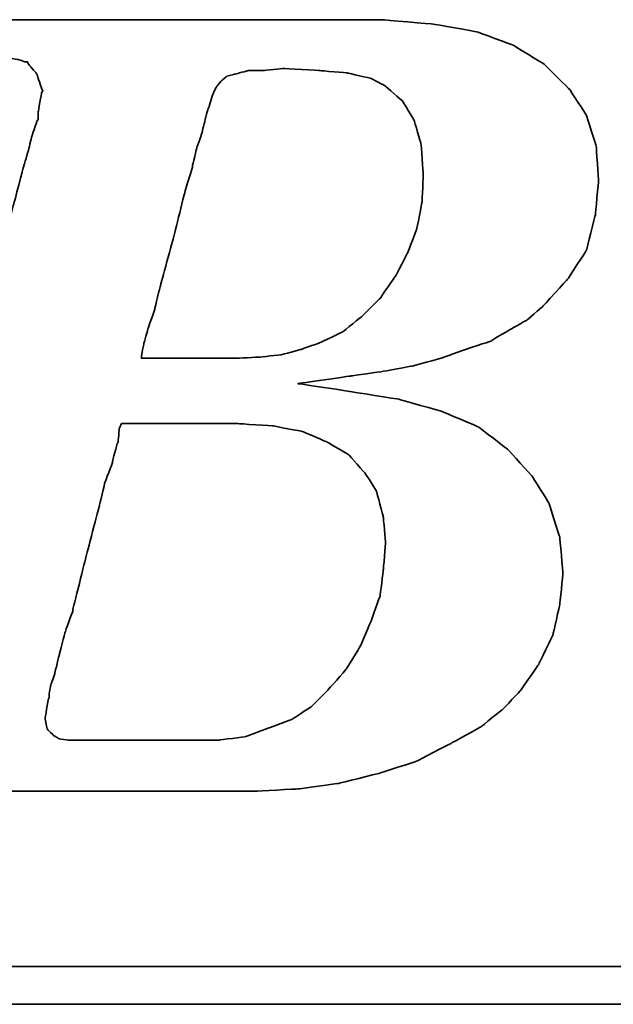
# Model space of a CAD drawing. Header units: millimetres. Extents: x 16 to 337, y -29 to 65.
# Tile 32 of 53: x 257.82 to 259.22, y 1.74 to 4.07. Entities that reach past the tile are written whole.
import ezdxf

# ---------------------------------------------------------------- set-up
doc = ezdxf.new("R2010")
doc.units = ezdxf.units.MM
doc.header["$LTSCALE"] = 0.15
doc.layers.add('DIM', color=4, linetype='CONTINUOUS')
doc.layers.add('layer 1', color=7, linetype='CONTINUOUS')

# ---------------------------------------------------------------- blocks, each defined once
blk = doc.blocks.new('TBI MOTION logo(完整正式版)')
at = {"layer": 'layer 1', "color": 22, "lineweight": 35}
for points, knots in [([(-64.65375, -6.86375), (-64.65375, -6.86375), (-64.84375, -7.29625), (-64.84375, -7.29625), (-64.84375, -7.29625), (-64.84375, -7.29625), (-64.86875, -7.34375), (-64.86875, -7.34375), (-64.86875, -7.34375), (-64.86875, -7.34375), (-64.86875, -7.36875), (-64.86875, -7.36875), (-64.86875, -7.36875), (-64.86875, -7.36875), (-65.15375, -7.65375), (-65.15375, -7.65375), (-65.15375, -7.65375), (-65.15375, -7.65375), (-65.17875, -7.65375), (-65.17875, -7.65375), (-65.17875, -7.65375), (-65.17875, -7.65375), (-65.20375, -7.67875), (-65.20375, -7.67875), (-65.20375, -7.67875), (-65.20375, -7.67875), (-65.58875, -7.87125), (-65.58875, -7.87125), (-65.58875, -7.87125), (-65.58875, -7.87125), (-65.63375, -7.87125), (-65.63375, -7.87125), (-65.63375, -7.87125), (-65.63375, -7.87125), (-65.65875, -7.89375), (-65.65875, -7.89375), (-65.65875, -7.89375), (-65.65875, -7.89375), (-66.09375, -7.94375), (-66.09375, -7.94375), (-66.09375, -7.94375), (-66.09375, -7.94375), (-66.11375, -7.94375), (-66.11375, -7.94375), (-66.11375, -7.94375), (-66.11375, -7.94375), (-66.16375, -7.94375), (-66.16375, -7.94375), (-66.16375, -7.94375), (-66.16375, -7.94375), (-66.30875, -7.94375), (-66.30875, -7.94375), (-66.30875, -7.94375), (-66.30875, -7.94375), (-66.69375, -7.94375), (-66.69375, -7.94375), (-66.69375, -7.94375), (-66.69375, -7.94375), (-67.07375, -7.94375), (-67.07375, -7.94375), (-67.07375, -7.94375), (-67.07375, -7.94375), (-67.12375, -7.94375), (-67.12375, -7.94375), (-67.12375, -7.94375), (-67.12375, -7.94375), (-67.12375, -7.96625), (-67.12375, -7.96625), (-67.12375, -7.96625), (-67.12375, -7.96625), (-67.14875, -7.99125), (-67.14875, -7.99125), (-67.14875, -7.99125), (-67.14875, -7.99125), (-67.24375, -8.34875), (-67.24375, -8.34875), (-67.24375, -8.34875), (-67.24375, -8.34875), (-67.31375, -8.68625), (-67.31375, -8.68625), (-67.31375, -8.68625), (-67.31375, -8.68625), (-67.26875, -8.68625), (-67.26875, -8.68625), (-67.26875, -8.68625), (-67.26875, -8.68625), (-67.07375, -8.68625), (-67.07375, -8.68625), (-67.07375, -8.68625), (-67.07375, -8.68625), (-66.54875, -8.68625), (-66.54875, -8.68625), (-66.54875, -8.68625), (-66.54875, -8.68625), (-65.82625, -8.68625), (-65.82625, -8.68625), (-65.82625, -8.68625), (-65.82625, -8.68625), (-65.01375, -8.68625), (-65.01375, -8.68625), (-65.01375, -8.68625), (-65.01375, -8.68625), (-64.05375, -8.68625), (-64.05375, -8.68625), (-64.05375, -8.68625), (-64.05375, -8.68625), (-62.08375, -8.68625), (-62.08375, -8.68625), (-62.08375, -8.68625), (-62.08375, -8.68625), (-60.06875, -8.68625), (-60.06875, -8.68625), (-60.06875, -8.68625), (-60.06875, -8.68625), (-59.10875, -8.68625), (-59.10875, -8.68625), (-59.10875, -8.68625), (-59.10875, -8.68625), (-58.29375, -8.68625), (-58.29375, -8.68625), (-58.29375, -8.68625), (-58.29375, -8.68625), (-57.57375, -8.68625), (-57.57375, -8.68625), (-57.57375, -8.68625), (-57.57375, -8.68625), (-57.04875, -8.68625), (-57.04875, -8.68625), (-57.04875, -8.68625), (-57.04875, -8.68625), (-56.85375, -8.68625), (-56.85375, -8.68625), (-56.85375, -8.68625), (-56.85375, -8.68625), (-56.70875, -8.68625), (-56.70875, -8.68625), (-56.70875, -8.68625), (-56.70875, -8.68625), (-56.61375, -8.68625), (-56.61375, -8.68625), (-56.61375, -8.68625), (-56.61375, -8.68625), (-56.56875, -8.68625), (-56.56875, -8.68625), (-56.56875, -8.68625), (-56.56875, -8.68625), (-55.65375, -8.63875), (-55.65375, -8.63875), (-55.65375, -8.63875), (-55.65375, -8.63875), (-54.76875, -8.51875), (-54.76875, -8.51875), (-54.76875, -8.51875), (-54.76875, -8.51875), (-53.90375, -8.30375), (-53.90375, -8.30375), (-53.90375, -8.30375), (-53.90375, -8.30375), (-53.08875, -8.03875), (-53.08875, -8.03875), (-53.08875, -8.03875), (-53.08875, -8.03875), (-52.34375, -7.65375), (-52.34375, -7.65375), (-52.34375, -7.65375), (-52.34375, -7.65375), (-51.69875, -7.29625), (-51.69875, -7.29625), (-51.69875, -7.29625), (-51.69875, -7.29625), (-51.21875, -6.91125), (-51.21875, -6.91125), (-51.21875, -6.91125), (-51.21875, -6.91125), (-50.83375, -6.50375), (-50.83375, -6.50375), (-50.83375, -6.50375), (-50.83375, -6.50375), (-50.44875, -5.94875), (-50.44875, -5.94875), (-50.44875, -5.94875), (-50.44875, -5.94875), (-50.13875, -5.30375), (-50.13875, -5.30375), (-50.13875, -5.30375), (-50.13875, -5.30375), (-49.99375, -4.65375), (-49.99375, -4.65375), (-49.99375, -4.65375), (-49.99375, -4.65375), (-49.92375, -3.98375), (-49.92375, -3.98375), (-49.92375, -3.98375), (-49.92375, -3.98375), (-49.99375, -3.19374), (-49.99375, -3.19374), (-49.99375, -3.19374), (-49.99375, -3.19374), (-50.23374, -2.44874), (-50.23374, -2.44874), (-50.23374, -2.44874), (-50.23374, -2.44874), (-50.59375, -1.87374), (-50.59375, -1.87374), (-50.59375, -1.87374), (-50.59375, -1.87374), (-51.09875, -1.31874), (-51.09875, -1.31874), (-51.09875, -1.31874), (-51.09875, -1.31874), (-51.74375, -0.81875), (-51.74375, -0.81875), (-51.74375, -0.81875), (-51.74375, -0.81875), (-52.53875, -0.48125), (-52.53875, -0.48125), (-52.53875, -0.48125), (-52.53875, -0.48125), (-53.47375, -0.21875), (-53.47375, -0.21875), (-53.47375, -0.21875), (-53.47375, -0.21875), (-54.52875, -0.04874), (-54.52875, -0.04874), (-54.52875, -0.04874), (-54.52875, -0.04874), (-55.65375, 0.12125), (-55.65375, 0.12125), (-55.65375, 0.12125), (-55.65375, 0.12125), (-54.50375, 0.28624), (-54.50375, 0.28624), (-54.50375, 0.28624), (-54.50375, 0.28624), (-53.83375, 0.38124), (-53.83375, 0.38124), (-53.83375, 0.38124), (-53.83375, 0.38124), (-53.18375, 0.50125), (-53.18375, 0.50125), (-53.18375, 0.50125), (-53.18375, 0.50125), (-52.55875, 0.66874), (-52.55875, 0.66874), (-52.55875, 0.66874), (-52.55875, 0.66874), (-52.03375, 0.86124), (-52.03375, 0.86124), (-52.03375, 0.86124), (-52.03375, 0.86124), (-51.50374, 1.03124), (-51.50374, 1.03124), (-51.50374, 1.03124), (-51.50374, 1.03124), (-51.09875, 1.27125), (-51.09875, 1.27125), (-51.09875, 1.27125), (-51.09875, 1.27125), (-50.71375, 1.48624), (-50.71375, 1.48624), (-50.71375, 1.48624), (-50.71375, 1.48624), (-50.37625, 1.77625), (-50.37625, 1.77625), (-50.37625, 1.77625), (-50.37625, 1.77625), (-49.82375, 2.37625), (-49.82375, 2.37625), (-49.82375, 2.37625), (-49.82375, 2.37625), (-49.41875, 2.99625), (-49.41875, 2.99625), (-49.41875, 2.99625), (-49.41875, 2.99625), (-49.22375, 3.76625), (-49.22375, 3.76625), (-49.22375, 3.76625), (-49.22375, 3.76625), (-49.15375, 4.50874), (-49.15375, 4.50874), (-49.15375, 4.50874), (-49.15375, 4.50874), (-49.20375, 5.25125), (-49.20375, 5.25125), (-49.20375, 5.25125), (-49.20375, 5.25125), (-49.41875, 5.92625), (-49.41875, 5.92625), (-49.41875, 5.92625), (-49.41875, 5.92625), (-49.77875, 6.47625), (-49.77875, 6.47625), (-49.77875, 6.47625), (-49.77875, 6.47625), (-50.33125, 7.02624), (-50.33125, 7.02624), (-50.33125, 7.02624), (-50.33125, 7.02624), (-51.00125, 7.43625), (-51.00125, 7.43625), (-51.00125, 7.43625), (-51.00125, 7.43625), (-51.79375, 7.72625), (-51.79375, 7.72625), (-51.79375, 7.72625), (-51.79375, 7.72625), (-52.72875, 7.89124), (-52.72875, 7.89124), (-52.72875, 7.89124), (-52.72875, 7.89124), (-53.83375, 7.98625), (-53.83375, 7.98625), (-53.83375, 7.98625), (-53.83375, 7.98625), (-53.92875, 7.98625), (-53.92875, 7.98625), (-53.92875, 7.98625), (-53.92875, 7.98625), (-54.26375, 7.98625), (-54.26375, 7.98625), (-54.26375, 7.98625), (-54.26375, 7.98625), (-54.74375, 7.98625), (-54.74375, 7.98625), (-54.74375, 7.98625), (-54.74375, 7.98625), (-55.36875, 7.98625), (-55.36875, 7.98625), (-55.36875, 7.98625), (-55.36875, 7.98625), (-56.13375, 7.98625), (-56.13375, 7.98625), (-56.13375, 7.98625), (-56.13375, 7.98625), (-56.94875, 7.98625), (-56.94875, 7.98625), (-56.94875, 7.98625), (-56.94875, 7.98625), (-58.77625, 7.98625), (-58.77625, 7.98625), (-58.77625, 7.98625), (-58.77625, 7.98625), (-60.59875, 7.98625), (-60.59875, 7.98625), (-60.59875, 7.98625), (-60.59875, 7.98625), (-61.41375, 7.98625), (-61.41375, 7.98625), (-61.41375, 7.98625), (-61.41375, 7.98625), (-62.17875, 7.98625), (-62.17875, 7.98625), (-62.17875, 7.98625), (-62.17875, 7.98625), (-62.80375, 7.98625), (-62.80375, 7.98625), (-62.80375, 7.98625), (-62.80375, 7.98625), (-63.30625, 7.98625), (-63.30625, 7.98625), (-63.30625, 7.98625), (-63.30625, 7.98625), (-63.57375, 7.98625), (-63.57375, 7.98625), (-63.57375, 7.98625), (-63.57375, 7.98625), (-63.57375, 7.96375), (-63.57375, 7.96375), (-63.57375, 7.96375), (-63.57375, 7.96375), (-63.59875, 7.94125), (-63.59875, 7.94125), (-63.59875, 7.94125), (-63.59875, 7.94125), (-63.69375, 7.55625), (-63.69375, 7.55625), (-63.69375, 7.55625), (-63.69375, 7.55625), (-63.76375, 7.24624), (-63.76375, 7.24624), (-63.76375, 7.24624), (-63.76375, 7.24624), (-63.23875, 7.24624), (-63.23875, 7.24624), (-63.23875, 7.24624), (-63.23875, 7.24624), (-62.75875, 7.24624), (-62.75875, 7.24624), (-62.75875, 7.24624), (-62.75875, 7.24624), (-62.61125, 7.24624), (-62.61125, 7.24624), (-62.61125, 7.24624), (-62.61125, 7.24624), (-62.56625, 7.24624), (-62.56625, 7.24624), (-62.56625, 7.24624), (-62.56625, 7.24624), (-62.22875, 7.24624), (-62.22875, 7.24624), (-62.22875, 7.24624), (-62.22875, 7.24624), (-62.20375, 7.24624), (-62.20375, 7.24624), (-62.20375, 7.24624), (-62.20375, 7.24624), (-62.17875, 7.21875), (-62.17875, 7.21875), (-62.17875, 7.21875), (-62.17875, 7.21875), (-61.96375, 7.17125), (-61.96375, 7.17125), (-61.96375, 7.17125), (-61.96375, 7.17125), (-61.72375, 7.12624), (-61.72375, 7.12624), (-61.72375, 7.12624), (-61.72375, 7.12624), (-61.70375, 7.12624), (-61.70375, 7.12624), (-61.70375, 7.12624), (-61.70375, 7.12624), (-61.55875, 7.07624), (-61.55875, 7.07624), (-61.55875, 7.07624), (-61.55875, 7.07624), (-61.50875, 7.07624), (-61.50875, 7.07624), (-61.50875, 7.07624), (-61.50875, 7.07624), (-61.48375, 7.02624), (-61.48375, 7.02624), (-61.48375, 7.02624), (-61.48375, 7.02624), (-61.31875, 6.83375), (-61.31875, 6.83375), (-61.31875, 6.83375), (-61.31875, 6.83375), (-61.29375, 6.81125), (-61.29375, 6.81125), (-61.29375, 6.81125), (-61.29375, 6.81125), (-61.29375, 6.78625), (-61.29375, 6.78625), (-61.29375, 6.78625), (-61.29375, 6.78625), (-61.19875, 6.50124), (-61.19875, 6.50124), (-61.19875, 6.50124), (-61.19875, 6.50124), (-61.17375, 6.45124), (-61.17375, 6.45124), (-61.17375, 6.45124), (-61.17375, 6.45124), (-61.19875, 6.40625), (-61.19875, 6.40625), (-61.19875, 6.40625), (-61.19875, 6.40625), (-61.26875, 5.99624), (-61.26875, 5.99624), (-61.26875, 5.99624), (-61.26875, 5.99624), (-61.26875, 5.85125), (-61.26875, 5.85125), (-61.26875, 5.85125), (-61.26875, 5.85125), (-61.26875, 5.82625), (-61.26875, 5.82625), (-61.26875, 5.82625), (-61.26875, 5.82625), (-61.29375, 5.80625), (-61.29375, 5.80625), (-61.29375, 5.80625), (-61.29375, 5.80625), (-61.34125, 5.66125), (-61.34125, 5.66125), (-61.34125, 5.66125), (-61.34125, 5.66125), (-61.41375, 5.44625), (-61.41375, 5.44625), (-61.41375, 5.44625), (-61.41375, 5.44625), (-61.48375, 5.15625), (-61.48375, 5.15625), (-61.48375, 5.15625), (-61.48375, 5.15625), (-61.58375, 4.82124), (-61.58375, 4.82124), (-61.58375, 4.82124), (-61.58375, 4.82124), (-61.79875, 4.00375), (-61.79875, 4.00375), (-61.79875, 4.00375), (-61.79875, 4.00375), (-62.05875, 2.99625), (-62.05875, 2.99625), (-62.05875, 2.99625), (-62.05875, 2.99625), (-62.34875, 1.91625), (-62.34875, 1.91625), (-62.34875, 1.91625), (-62.34875, 1.91625), (-62.97375, -0.41124), (-62.97375, -0.41124), (-62.97375, -0.41124), (-62.97375, -0.41124), (-63.59875, -2.75875), (-63.59875, -2.75875), (-63.59875, -2.75875), (-63.59875, -2.75875), (-63.88375, -3.86374), (-63.88375, -3.86374), (-63.88375, -3.86374), (-63.88375, -3.86374), (-64.14875, -4.82374), (-64.14875, -4.82374), (-64.14875, -4.82374), (-64.14875, -4.82374), (-64.36375, -5.64125), (-64.36375, -5.64125), (-64.36375, -5.64125), (-64.36375, -5.64125), (-64.43625, -5.97625), (-64.43625, -5.97625), (-64.43625, -5.97625), (-64.43625, -5.97625), (-64.50875, -6.28625), (-64.50875, -6.28625), (-64.50875, -6.28625), (-64.50875, -6.28625), (-64.50875, -6.30875), (-64.50875, -6.30875), (-64.50875, -6.30875), (-64.50875, -6.30875), (-64.57875, -6.50375), (-64.57875, -6.50375), (-64.57875, -6.50375), (-64.57875, -6.50375), (-64.62875, -6.69625), (-64.62875, -6.69625), (-64.62875, -6.69625), (-64.62875, -6.69625), (-64.62875, -6.76875), (-64.62875, -6.76875), (-64.62875, -6.76875), (-64.62875, -6.76875), (-64.62875, -6.81375), (-64.62875, -6.81375), (-64.62875, -6.81375), (-64.62875, -6.81375), (-64.62875, -6.83875), (-64.62875, -6.83875), (-64.62875, -6.83875), (-64.62875, -6.83875), (-64.65375, -6.86375), (-64.65375, -6.86375)], [0, 0, 0, 0, 0.00719424, 0.00719424, 0.00719424, 0.00719425, 0.01438849, 0.01438849, 0.01438849, 0.0143885, 0.02158273, 0.02158273, 0.02158273, 0.02158274, 0.02877698, 0.02877698, 0.02877698, 0.02877699, 0.03597122, 0.03597122, 0.03597122, 0.03597123, 0.04316547, 0.04316547, 0.04316547, 0.04316548, 0.05035971, 0.05035971, 0.05035971, 0.05035972, 0.05755396, 0.05755396, 0.05755396, 0.05755397, 0.0647482, 0.0647482, 0.0647482, 0.06474821, 0.07194245, 0.07194245, 0.07194245, 0.07194246, 0.07913669, 0.07913669, 0.07913669, 0.0791367, 0.08633094, 0.08633094, 0.08633094, 0.08633095, 0.09352518, 0.09352518, 0.09352518, 0.09352519, 0.10071942, 0.10071942, 0.10071942, 0.10071943, 0.10791367, 0.10791367, 0.10791367, 0.10791368, 0.11510791, 0.11510791, 0.11510791, 0.11510792, 0.12230216, 0.12230216, 0.12230216, 0.12230217, 0.1294964, 0.1294964, 0.1294964, 0.12949641, 0.13669065, 0.13669065, 0.13669065, 0.13669066, 0.14388489, 0.14388489, 0.14388489, 0.1438849, 0.15107914, 0.15107914, 0.15107914, 0.15107915, 0.15827338, 0.15827338, 0.15827338, 0.15827339, 0.16546763, 0.16546763, 0.16546763, 0.16546764, 0.17266187, 0.17266187, 0.17266187, 0.17266188, 0.17985612, 0.17985612, 0.17985612, 0.17985613, 0.18705036, 0.18705036, 0.18705036, 0.18705037, 0.1942446, 0.1942446, 0.1942446, 0.19424461, 0.20143885, 0.20143885, 0.20143885, 0.20143886, 0.20863309, 0.20863309, 0.20863309, 0.2086331, 0.21582734, 0.21582734, 0.21582734, 0.21582735, 0.22302158, 0.22302158, 0.22302158, 0.22302159, 0.23021583, 0.23021583, 0.23021583, 0.23021584, 0.23741007, 0.23741007, 0.23741007, 0.23741008, 0.24460432, 0.24460432, 0.24460432, 0.24460433, 0.25179856, 0.25179856, 0.25179856, 0.25179857, 0.25899281, 0.25899281, 0.25899281, 0.25899282, 0.26618705, 0.26618705, 0.26618705, 0.26618706, 0.27338129, 0.27338129, 0.27338129, 0.2733813, 0.28057554, 0.28057554, 0.28057554, 0.28057555, 0.28776978, 0.28776978, 0.28776978, 0.28776979, 0.29496403, 0.29496403, 0.29496403, 0.29496404, 0.30215827, 0.30215827, 0.30215827, 0.30215828, 0.30935252, 0.30935252, 0.30935252, 0.30935253, 0.31654676, 0.31654676, 0.31654676, 0.31654677, 0.32374101, 0.32374101, 0.32374101, 0.32374102, 0.33093525, 0.33093525, 0.33093525, 0.33093526, 0.3381295, 0.3381295, 0.3381295, 0.33812951, 0.34532374, 0.34532374, 0.34532374, 0.34532375, 0.35251799, 0.35251799, 0.35251799, 0.352518, 0.35971223, 0.35971223, 0.35971223, 0.35971224, 0.36690647, 0.36690647, 0.36690647, 0.36690648, 0.37410072, 0.37410072, 0.37410072, 0.37410073, 0.38129496, 0.38129496, 0.38129496, 0.38129497, 0.38848921, 0.38848921, 0.38848921, 0.38848922, 0.39568345, 0.39568345, 0.39568345, 0.39568346, 0.4028777, 0.4028777, 0.4028777, 0.40287771, 0.41007194, 0.41007194, 0.41007194, 0.41007195, 0.41726619, 0.41726619, 0.41726619, 0.4172662, 0.42446043, 0.42446043, 0.42446043, 0.42446044, 0.43165468, 0.43165468, 0.43165468, 0.43165469, 0.43884892, 0.43884892, 0.43884892, 0.43884893, 0.44604317, 0.44604317, 0.44604317, 0.44604318, 0.45323741, 0.45323741, 0.45323741, 0.45323742, 0.46043165, 0.46043165, 0.46043165, 0.46043166, 0.4676259, 0.4676259, 0.4676259, 0.46762591, 0.47482014, 0.47482014, 0.47482014, 0.47482015, 0.48201439, 0.48201439, 0.48201439, 0.4820144, 0.48920863, 0.48920863, 0.48920863, 0.48920864, 0.49640288, 0.49640288, 0.49640288, 0.49640289, 0.50359712, 0.50359712, 0.50359712, 0.50359713, 0.51079137, 0.51079137, 0.51079137, 0.51079138, 0.51798561, 0.51798561, 0.51798561, 0.51798562, 0.52517986, 0.52517986, 0.52517986, 0.52517987, 0.5323741, 0.5323741, 0.5323741, 0.53237411, 0.53956835, 0.53956835, 0.53956835, 0.53956836, 0.54676259, 0.54676259, 0.54676259, 0.5467626, 0.55395683, 0.55395683, 0.55395683, 0.55395684, 0.56115108, 0.56115108, 0.56115108, 0.56115109, 0.56834532, 0.56834532, 0.56834532, 0.56834533, 0.57553957, 0.57553957, 0.57553957, 0.57553958, 0.58273381, 0.58273381, 0.58273381, 0.58273382, 0.58992806, 0.58992806, 0.58992806, 0.58992807, 0.5971223, 0.5971223, 0.5971223, 0.59712231, 0.60431655, 0.60431655, 0.60431655, 0.60431656, 0.61151079, 0.61151079, 0.61151079, 0.6115108, 0.61870504, 0.61870504, 0.61870504, 0.61870505, 0.62589928, 0.62589928, 0.62589928, 0.62589929, 0.63309353, 0.63309353, 0.63309353, 0.63309354, 0.64028777, 0.64028777, 0.64028777, 0.64028778, 0.64748201, 0.64748201, 0.64748201, 0.64748202, 0.65467626, 0.65467626, 0.65467626, 0.65467627, 0.6618705, 0.6618705, 0.6618705, 0.66187051, 0.66906475, 0.66906475, 0.66906475, 0.66906476, 0.67625899, 0.67625899, 0.67625899, 0.676259, 0.68345324, 0.68345324, 0.68345324, 0.68345325, 0.69064748, 0.69064748, 0.69064748, 0.69064749, 0.69784173, 0.69784173, 0.69784173, 0.69784174, 0.70503597, 0.70503597, 0.70503597, 0.70503598, 0.71223022, 0.71223022, 0.71223022, 0.71223023, 0.71942446, 0.71942446, 0.71942446, 0.71942447, 0.72661871, 0.72661871, 0.72661871, 0.72661872, 0.73381295, 0.73381295, 0.73381295, 0.73381296, 0.74100719, 0.74100719, 0.74100719, 0.7410072, 0.74820144, 0.74820144, 0.74820144, 0.74820145, 0.75539568, 0.75539568, 0.75539568, 0.75539569, 0.76258993, 0.76258993, 0.76258993, 0.76258994, 0.76978417, 0.76978417, 0.76978417, 0.76978418, 0.77697842, 0.77697842, 0.77697842, 0.77697843, 0.78417266, 0.78417266, 0.78417266, 0.78417267, 0.79136691, 0.79136691, 0.79136691, 0.79136692, 0.79856115, 0.79856115, 0.79856115, 0.79856116, 0.8057554, 0.8057554, 0.8057554, 0.80575541, 0.81294964, 0.81294964, 0.81294964, 0.81294965, 0.82014388, 0.82014388, 0.82014388, 0.82014389, 0.82733813, 0.82733813, 0.82733813, 0.82733814, 0.83453237, 0.83453237, 0.83453237, 0.83453238, 0.84172662, 0.84172662, 0.84172662, 0.84172663, 0.84892086, 0.84892086, 0.84892086, 0.84892087, 0.85611511, 0.85611511, 0.85611511, 0.85611512, 0.86330935, 0.86330935, 0.86330935, 0.86330936, 0.8705036, 0.8705036, 0.8705036, 0.87050361, 0.87769784, 0.87769784, 0.87769784, 0.87769785, 0.88489209, 0.88489209, 0.88489209, 0.8848921, 0.89208633, 0.89208633, 0.89208633, 0.89208634, 0.89928058, 0.89928058, 0.89928058, 0.89928059, 0.90647482, 0.90647482, 0.90647482, 0.90647483, 0.91366906, 0.91366906, 0.91366906, 0.91366907, 0.92086331, 0.92086331, 0.92086331, 0.92086332, 0.92805755, 0.92805755, 0.92805755, 0.92805756, 0.9352518, 0.9352518, 0.9352518, 0.93525181, 0.94244604, 0.94244604, 0.94244604, 0.94244605, 0.94964029, 0.94964029, 0.94964029, 0.9496403, 0.95683453, 0.95683453, 0.95683453, 0.95683454, 0.96402878, 0.96402878, 0.96402878, 0.96402879, 0.97122302, 0.97122302, 0.97122302, 0.97122303, 0.97841727, 0.97841727, 0.97841727, 0.97841728, 0.98561151, 0.98561151, 0.98561151, 0.98561152, 0.99280576, 0.99280576, 0.99280576, 0.99280577, 1, 1, 1, 1]), ([(-57.50375, 6.35625), (-57.50375, 6.35625), (-57.57375, 6.11625), (-57.57375, 6.11625), (-57.57375, 6.11625), (-57.57375, 6.11625), (-57.57375, 6.09125), (-57.57375, 6.09125), (-57.57375, 6.09125), (-57.57375, 6.09125), (-57.59875, 6.06625), (-57.59875, 6.06625), (-57.59875, 6.06625), (-57.59875, 6.06625), (-57.64875, 5.87625), (-57.64875, 5.87625), (-57.64875, 5.87625), (-57.64875, 5.87625), (-57.71875, 5.58875), (-57.71875, 5.58875), (-57.71875, 5.58875), (-57.71875, 5.58875), (-57.71875, 5.56625), (-57.71875, 5.56625), (-57.71875, 5.56625), (-57.71875, 5.56625), (-57.83875, 5.23125), (-57.83875, 5.23125), (-57.83875, 5.23125), (-57.83875, 5.23125), (-57.93625, 4.82124), (-57.93625, 4.82124), (-57.93625, 4.82124), (-57.93625, 4.82124), (-57.93625, 4.79624), (-57.93625, 4.79624), (-57.93625, 4.79624), (-57.93625, 4.79624), (-58.07875, 4.34125), (-58.07875, 4.34125), (-58.07875, 4.34125), (-58.07875, 4.34125), (-58.34375, 3.28625), (-58.34375, 3.28625), (-58.34375, 3.28625), (-58.34375, 3.28625), (-58.62875, 2.23124), (-58.62875, 2.23124), (-58.62875, 2.23124), (-58.62875, 2.23124), (-58.74875, 1.75125), (-58.74875, 1.75125), (-58.74875, 1.75125), (-58.74875, 1.75125), (-58.74875, 1.72625), (-58.74875, 1.72625), (-58.74875, 1.72625), (-58.74875, 1.72625), (-58.89375, 1.31625), (-58.89375, 1.31625), (-58.89375, 1.31625), (-58.89375, 1.31625), (-58.98875, 0.98124), (-58.98875, 0.98124), (-58.98875, 0.98124), (-58.98875, 0.98124), (-59.03875, 0.71625), (-59.03875, 0.71625), (-59.03875, 0.71625), (-59.03875, 0.71625), (-59.03875, 0.66874), (-59.03875, 0.66874), (-59.03875, 0.66874), (-59.03875, 0.66874), (-58.91875, 0.66874), (-58.91875, 0.66874), (-58.91875, 0.66874), (-58.91875, 0.66874), (-58.53375, 0.66874), (-58.53375, 0.66874), (-58.53375, 0.66874), (-58.53375, 0.66874), (-58.10375, 0.66874), (-58.10375, 0.66874), (-58.10375, 0.66874), (-58.10375, 0.66874), (-57.66875, 0.66874), (-57.66875, 0.66874), (-57.66875, 0.66874), (-57.66875, 0.66874), (-57.33375, 0.66874), (-57.33375, 0.66874), (-57.33375, 0.66874), (-57.33375, 0.66874), (-57.09375, 0.66874), (-57.09375, 0.66874), (-57.09375, 0.66874), (-57.09375, 0.66874), (-56.99875, 0.66874), (-56.99875, 0.66874), (-56.99875, 0.66874), (-56.99875, 0.66874), (-56.49375, 0.69374), (-56.49375, 0.69374), (-56.49375, 0.69374), (-56.49375, 0.69374), (-56.01375, 0.74374), (-56.01375, 0.74374), (-56.01375, 0.74374), (-56.01375, 0.74374), (-55.58375, 0.86124), (-55.58375, 0.86124), (-55.58375, 0.86124), (-55.58375, 0.86124), (-55.17375, 1.00624), (-55.17375, 1.00624), (-55.17375, 1.00624), (-55.17375, 1.00624), (-54.67375, 1.24625), (-54.67375, 1.24625), (-54.67375, 1.24625), (-54.67375, 1.24625), (-54.26375, 1.58124), (-54.26375, 1.58124), (-54.26375, 1.58124), (-54.26375, 1.58124), (-53.87875, 1.96374), (-53.87875, 1.96374), (-53.87875, 1.96374), (-53.87875, 1.96374), (-53.54375, 2.44625), (-53.54375, 2.44625), (-53.54375, 2.44625), (-53.54375, 2.44625), (-53.27875, 2.95125), (-53.27875, 2.95125), (-53.27875, 2.95125), (-53.27875, 2.95125), (-53.08875, 3.45124), (-53.08875, 3.45124), (-53.08875, 3.45124), (-53.08875, 3.45124), (-52.96875, 4.05124), (-52.96875, 4.05124), (-52.96875, 4.05124), (-52.96875, 4.05124), (-52.94375, 4.65125), (-52.94375, 4.65125), (-52.94375, 4.65125), (-52.94375, 4.65125), (-52.99375, 5.30125), (-52.99375, 5.30125), (-52.99375, 5.30125), (-52.99375, 5.30125), (-53.13875, 5.80625), (-53.13875, 5.80625), (-53.13875, 5.80625), (-53.13875, 5.80625), (-53.39875, 6.23625), (-53.39875, 6.23625), (-53.39875, 6.23625), (-53.39875, 6.23625), (-53.75875, 6.54875), (-53.75875, 6.54875), (-53.75875, 6.54875), (-53.75875, 6.54875), (-54.07375, 6.71625), (-54.07375, 6.71625), (-54.07375, 6.71625), (-54.07375, 6.71625), (-54.57375, 6.83375), (-54.57375, 6.83375), (-54.57375, 6.83375), (-54.57375, 6.83375), (-55.17375, 6.88625), (-55.17375, 6.88625), (-55.17375, 6.88625), (-55.17375, 6.88625), (-55.96875, 6.93125), (-55.96875, 6.93125), (-55.96875, 6.93125), (-55.96875, 6.93125), (-56.39875, 6.88625), (-56.39875, 6.88625), (-56.39875, 6.88625), (-56.39875, 6.88625), (-56.42125, 6.88625), (-56.42125, 6.88625), (-56.42125, 6.88625), (-56.42125, 6.88625), (-56.73375, 6.88625), (-56.73375, 6.88625), (-56.73375, 6.88625), (-56.73375, 6.88625), (-56.99875, 6.81125), (-56.99875, 6.81125), (-56.99875, 6.81125), (-56.99875, 6.81125), (-57.02375, 6.81125), (-57.02375, 6.81125), (-57.02375, 6.81125), (-57.02375, 6.81125), (-57.18875, 6.76625), (-57.18875, 6.76625), (-57.18875, 6.76625), (-57.18875, 6.76625), (-57.30875, 6.66625), (-57.30875, 6.66625), (-57.30875, 6.66625), (-57.30875, 6.66625), (-57.40875, 6.54875), (-57.40875, 6.54875), (-57.40875, 6.54875), (-57.40875, 6.54875), (-57.50375, 6.35625), (-57.50375, 6.35625)], [0, 0, 0, 0, 0.01851852, 0.01851852, 0.01851852, 0.01851853, 0.03703704, 0.03703704, 0.03703704, 0.03703705, 0.05555556, 0.05555556, 0.05555556, 0.05555557, 0.07407407, 0.07407407, 0.07407407, 0.07407408, 0.09259259, 0.09259259, 0.09259259, 0.0925926, 0.11111111, 0.11111111, 0.11111111, 0.11111112, 0.12962963, 0.12962963, 0.12962963, 0.12962964, 0.14814815, 0.14814815, 0.14814815, 0.14814816, 0.16666667, 0.16666667, 0.16666667, 0.16666668, 0.18518519, 0.18518519, 0.18518519, 0.1851852, 0.2037037, 0.2037037, 0.2037037, 0.20370371, 0.22222222, 0.22222222, 0.22222222, 0.22222223, 0.24074074, 0.24074074, 0.24074074, 0.24074075, 0.25925926, 0.25925926, 0.25925926, 0.25925927, 0.27777778, 0.27777778, 0.27777778, 0.27777779, 0.2962963, 0.2962963, 0.2962963, 0.29629631, 0.31481481, 0.31481481, 0.31481481, 0.31481482, 0.33333333, 0.33333333, 0.33333333, 0.33333334, 0.35185185, 0.35185185, 0.35185185, 0.35185186, 0.37037037, 0.37037037, 0.37037037, 0.37037038, 0.38888889, 0.38888889, 0.38888889, 0.3888889, 0.40740741, 0.40740741, 0.40740741, 0.40740742, 0.42592593, 0.42592593, 0.42592593, 0.42592594, 0.44444444, 0.44444444, 0.44444444, 0.44444445, 0.46296296, 0.46296296, 0.46296296, 0.46296297, 0.48148148, 0.48148148, 0.48148148, 0.48148149, 0.5, 0.5, 0.5, 0.50000001, 0.51851852, 0.51851852, 0.51851852, 0.51851853, 0.53703704, 0.53703704, 0.53703704, 0.53703705, 0.55555556, 0.55555556, 0.55555556, 0.55555557, 0.57407407, 0.57407407, 0.57407407, 0.57407408, 0.59259259, 0.59259259, 0.59259259, 0.5925926, 0.61111111, 0.61111111, 0.61111111, 0.61111112, 0.62962963, 0.62962963, 0.62962963, 0.62962964, 0.64814815, 0.64814815, 0.64814815, 0.64814816, 0.66666667, 0.66666667, 0.66666667, 0.66666668, 0.68518519, 0.68518519, 0.68518519, 0.6851852, 0.7037037, 0.7037037, 0.7037037, 0.70370371, 0.72222222, 0.72222222, 0.72222222, 0.72222223, 0.74074074, 0.74074074, 0.74074074, 0.74074075, 0.75925926, 0.75925926, 0.75925926, 0.75925927, 0.77777778, 0.77777778, 0.77777778, 0.77777779, 0.7962963, 0.7962963, 0.7962963, 0.79629631, 0.81481481, 0.81481481, 0.81481481, 0.81481482, 0.83333333, 0.83333333, 0.83333333, 0.83333334, 0.85185185, 0.85185185, 0.85185185, 0.85185186, 0.87037037, 0.87037037, 0.87037037, 0.87037038, 0.88888889, 0.88888889, 0.88888889, 0.8888889, 0.90740741, 0.90740741, 0.90740741, 0.90740742, 0.92592593, 0.92592593, 0.92592593, 0.92592594, 0.94444444, 0.94444444, 0.94444444, 0.94444445, 0.96296296, 0.96296296, 0.96296296, 0.96296297, 0.98148148, 0.98148148, 0.98148148, 0.98148149, 1, 1, 1, 1]), ([(-61.03125, -6.57375), (-61.03125, -6.57375), (-61.03125, -6.67125), (-61.03125, -6.67125), (-61.03125, -6.67125), (-61.03125, -6.67125), (-61.05375, -6.69625), (-61.05375, -6.69625), (-61.05375, -6.69625), (-61.05375, -6.69625), (-61.12375, -7.12875), (-61.12375, -7.12875), (-61.12375, -7.12875), (-61.12375, -7.12875), (-61.07875, -7.34375), (-61.07875, -7.34375), (-61.07875, -7.34375), (-61.07875, -7.34375), (-60.93375, -7.48875), (-60.93375, -7.48875), (-60.93375, -7.48875), (-60.93375, -7.48875), (-60.81375, -7.55625), (-60.81375, -7.55625), (-60.81375, -7.55625), (-60.81375, -7.55625), (-60.62375, -7.58375), (-60.62375, -7.58375), (-60.62375, -7.58375), (-60.62375, -7.58375), (-60.30875, -7.58375), (-60.30875, -7.58375), (-60.30875, -7.58375), (-60.30875, -7.58375), (-59.97375, -7.58375), (-59.97375, -7.58375), (-59.97375, -7.58375), (-59.97375, -7.58375), (-59.87875, -7.58375), (-59.87875, -7.58375), (-59.87875, -7.58375), (-59.87875, -7.58375), (-59.63625, -7.58375), (-59.63625, -7.58375), (-59.63625, -7.58375), (-59.63625, -7.58375), (-58.96875, -7.58375), (-58.96875, -7.58375), (-58.96875, -7.58375), (-58.96875, -7.58375), (-58.29375, -7.58375), (-58.29375, -7.58375), (-58.29375, -7.58375), (-58.29375, -7.58375), (-58.05375, -7.58375), (-58.05375, -7.58375), (-58.05375, -7.58375), (-58.05375, -7.58375), (-57.98375, -7.58375), (-57.98375, -7.58375), (-57.98375, -7.58375), (-57.98375, -7.58375), (-57.35875, -7.58375), (-57.35875, -7.58375), (-57.35875, -7.58375), (-57.35875, -7.58375), (-56.78375, -7.50875), (-56.78375, -7.50875), (-56.78375, -7.50875), (-56.78375, -7.50875), (-56.27875, -7.31875), (-56.27875, -7.31875), (-56.27875, -7.31875), (-56.27875, -7.31875), (-55.77375, -7.12875), (-55.77375, -7.12875), (-55.77375, -7.12875), (-55.77375, -7.12875), (-55.36875, -6.86375), (-55.36875, -6.86375), (-55.36875, -6.86375), (-55.36875, -6.86375), (-55.00875, -6.50375), (-55.00875, -6.50375), (-55.00875, -6.50375), (-55.00875, -6.50375), (-54.62375, -6.06875), (-54.62375, -6.06875), (-54.62375, -6.06875), (-54.62375, -6.06875), (-54.31375, -5.56875), (-54.31375, -5.56875), (-54.31375, -5.56875), (-54.31375, -5.56875), (-54.07375, -5.01625), (-54.07375, -5.01625), (-54.07375, -5.01625), (-54.07375, -5.01625), (-53.87875, -4.46374), (-53.87875, -4.46374), (-53.87875, -4.46374), (-53.87875, -4.46374), (-53.80875, -3.91375), (-53.80875, -3.91375), (-53.80875, -3.91375), (-53.80875, -3.91375), (-53.75875, -3.31375), (-53.75875, -3.31375), (-53.75875, -3.31375), (-53.75875, -3.31375), (-53.80875, -2.75875), (-53.80875, -2.75875), (-53.80875, -2.75875), (-53.80875, -2.75875), (-53.95375, -2.20875), (-53.95375, -2.20875), (-53.95375, -2.20875), (-53.95375, -2.20875), (-54.19375, -1.82625), (-54.19375, -1.82625), (-54.19375, -1.82625), (-54.19375, -1.82625), (-54.55375, -1.41875), (-54.55375, -1.41875), (-54.55375, -1.41875), (-54.55375, -1.41875), (-55.00875, -1.15125), (-55.00875, -1.15125), (-55.00875, -1.15125), (-55.00875, -1.15125), (-55.56125, -0.91375), (-55.56125, -0.91375), (-55.56125, -0.91375), (-55.56125, -0.91375), (-56.18125, -0.79375), (-56.18125, -0.79375), (-56.18125, -0.79375), (-56.18125, -0.79375), (-56.94875, -0.74374), (-56.94875, -0.74374), (-56.94875, -0.74374), (-56.94875, -0.74374), (-56.99875, -0.74374), (-56.99875, -0.74374), (-56.99875, -0.74374), (-56.99875, -0.74374), (-57.09375, -0.74374), (-57.09375, -0.74374), (-57.09375, -0.74374), (-57.09375, -0.74374), (-57.38375, -0.74374), (-57.38375, -0.74374), (-57.38375, -0.74374), (-57.38375, -0.74374), (-57.76875, -0.74374), (-57.76875, -0.74374), (-57.76875, -0.74374), (-57.76875, -0.74374), (-58.24625, -0.74374), (-58.24625, -0.74374), (-58.24625, -0.74374), (-58.24625, -0.74374), (-58.72875, -0.74374), (-58.72875, -0.74374), (-58.72875, -0.74374), (-58.72875, -0.74374), (-59.20875, -0.74374), (-59.20875, -0.74374), (-59.20875, -0.74374), (-59.20875, -0.74374), (-59.46875, -0.74374), (-59.46875, -0.74374), (-59.46875, -0.74374), (-59.46875, -0.74374), (-59.51625, -0.83875), (-59.51625, -0.83875), (-59.51625, -0.83875), (-59.51625, -0.83875), (-59.54375, -1.15125), (-59.54375, -1.15125), (-59.54375, -1.15125), (-59.54375, -1.15125), (-59.56375, -1.17874), (-59.56375, -1.17874), (-59.56375, -1.17874), (-59.56375, -1.17874), (-59.66375, -1.55875), (-59.66375, -1.55875), (-59.66375, -1.55875), (-59.66375, -1.55875), (-59.66375, -1.58375), (-59.66375, -1.58375), (-59.66375, -1.58375), (-59.66375, -1.58375), (-59.82875, -2.01874), (-59.82875, -2.01874), (-59.82875, -2.01874), (-59.82875, -2.01874), (-59.94875, -2.52125), (-59.94875, -2.52125), (-59.94875, -2.52125), (-59.94875, -2.52125), (-60.23875, -3.62375), (-60.23875, -3.62375), (-60.23875, -3.62375), (-60.23875, -3.62375), (-60.52375, -4.77624), (-60.52375, -4.77624), (-60.52375, -4.77624), (-60.52375, -4.77624), (-60.52375, -4.79874), (-60.52375, -4.79874), (-60.52375, -4.79874), (-60.52375, -4.79874), (-60.69125, -5.25375), (-60.69125, -5.25375), (-60.69125, -5.25375), (-60.69125, -5.25375), (-60.81375, -5.73625), (-60.81375, -5.73625), (-60.81375, -5.73625), (-60.81375, -5.73625), (-60.90875, -6.11875), (-60.90875, -6.11875), (-60.90875, -6.11875), (-60.90875, -6.11875), (-60.90875, -6.14375), (-60.90875, -6.14375), (-60.90875, -6.14375), (-60.90875, -6.14375), (-61.00375, -6.40875), (-61.00375, -6.40875), (-61.00375, -6.40875), (-61.00375, -6.40875), (-61.03125, -6.57375), (-61.03125, -6.57375)], [0, 0, 0, 0, 0.01694915, 0.01694915, 0.01694915, 0.01694916, 0.03389831, 0.03389831, 0.03389831, 0.03389832, 0.05084746, 0.05084746, 0.05084746, 0.05084747, 0.06779661, 0.06779661, 0.06779661, 0.06779662, 0.08474576, 0.08474576, 0.08474576, 0.08474577, 0.10169492, 0.10169492, 0.10169492, 0.10169493, 0.11864407, 0.11864407, 0.11864407, 0.11864408, 0.13559322, 0.13559322, 0.13559322, 0.13559323, 0.15254237, 0.15254237, 0.15254237, 0.15254238, 0.16949153, 0.16949153, 0.16949153, 0.16949154, 0.18644068, 0.18644068, 0.18644068, 0.18644069, 0.20338983, 0.20338983, 0.20338983, 0.20338984, 0.22033898, 0.22033898, 0.22033898, 0.22033899, 0.23728814, 0.23728814, 0.23728814, 0.23728815, 0.25423729, 0.25423729, 0.25423729, 0.2542373, 0.27118644, 0.27118644, 0.27118644, 0.27118645, 0.28813559, 0.28813559, 0.28813559, 0.2881356, 0.30508475, 0.30508475, 0.30508475, 0.30508476, 0.3220339, 0.3220339, 0.3220339, 0.32203391, 0.33898305, 0.33898305, 0.33898305, 0.33898306, 0.3559322, 0.3559322, 0.3559322, 0.35593221, 0.37288136, 0.37288136, 0.37288136, 0.37288137, 0.38983051, 0.38983051, 0.38983051, 0.38983052, 0.40677966, 0.40677966, 0.40677966, 0.40677967, 0.42372881, 0.42372881, 0.42372881, 0.42372882, 0.44067797, 0.44067797, 0.44067797, 0.44067798, 0.45762712, 0.45762712, 0.45762712, 0.45762713, 0.47457627, 0.47457627, 0.47457627, 0.47457628, 0.49152542, 0.49152542, 0.49152542, 0.49152543, 0.50847458, 0.50847458, 0.50847458, 0.50847459, 0.52542373, 0.52542373, 0.52542373, 0.52542374, 0.54237288, 0.54237288, 0.54237288, 0.54237289, 0.55932203, 0.55932203, 0.55932203, 0.55932204, 0.57627119, 0.57627119, 0.57627119, 0.5762712, 0.59322034, 0.59322034, 0.59322034, 0.59322035, 0.61016949, 0.61016949, 0.61016949, 0.6101695, 0.62711864, 0.62711864, 0.62711864, 0.62711865, 0.6440678, 0.6440678, 0.6440678, 0.64406781, 0.66101695, 0.66101695, 0.66101695, 0.66101696, 0.6779661, 0.6779661, 0.6779661, 0.67796611, 0.69491525, 0.69491525, 0.69491525, 0.69491526, 0.71186441, 0.71186441, 0.71186441, 0.71186442, 0.72881356, 0.72881356, 0.72881356, 0.72881357, 0.74576271, 0.74576271, 0.74576271, 0.74576272, 0.76271186, 0.76271186, 0.76271186, 0.76271187, 0.77966102, 0.77966102, 0.77966102, 0.77966103, 0.79661017, 0.79661017, 0.79661017, 0.79661018, 0.81355932, 0.81355932, 0.81355932, 0.81355933, 0.83050847, 0.83050847, 0.83050847, 0.83050848, 0.84745763, 0.84745763, 0.84745763, 0.84745764, 0.86440678, 0.86440678, 0.86440678, 0.86440679, 0.88135593, 0.88135593, 0.88135593, 0.88135594, 0.89830508, 0.89830508, 0.89830508, 0.89830509, 0.91525424, 0.91525424, 0.91525424, 0.91525425, 0.93220339, 0.93220339, 0.93220339, 0.9322034, 0.94915254, 0.94915254, 0.94915254, 0.94915255, 0.96610169, 0.96610169, 0.96610169, 0.9661017, 0.98305085, 0.98305085, 0.98305085, 0.98305086, 1, 1, 1, 1]), ([(75.90875, -9.47875), (75.90875, -9.47875), (75.90875, -12.28625), (75.90875, -12.28625), (75.90875, -12.28625), (75.90875, -12.28625), (75.90875, -12.47875), (75.90875, -12.47875), (75.90875, -12.47875), (75.90875, -12.47875), (75.71625, -12.47875), (75.71625, -12.47875), (75.71625, -12.47875), (75.71625, -12.47875), (-88.32875, -12.47875), (-88.32875, -12.47875), (-88.32875, -12.47875), (-88.32875, -12.47875), (-88.32875, -13.29375), (-88.32875, -13.29375), (-88.32875, -13.29375), (-88.32875, -13.29375), (82.89125, -13.29375), (82.89125, -13.29375), (82.89125, -13.29375), (82.89125, -13.29375), (75.90875, -9.47875), (75.90875, -9.47875)], [0, 0, 0, 0, 0.14285714, 0.14285714, 0.14285714, 0.14285715, 0.28571429, 0.28571429, 0.28571429, 0.2857143, 0.42857143, 0.42857143, 0.42857143, 0.42857144, 0.57142857, 0.57142857, 0.57142857, 0.57142858, 0.71428571, 0.71428571, 0.71428571, 0.71428572, 0.85714286, 0.85714286, 0.85714286, 0.85714287, 1, 1, 1, 1])]:
    blk.add_open_spline(points, degree=3, knots=knots, dxfattribs=at)

msp = doc.modelspace()

# ---------------------------------------------------------------- block references
at = {"layer": 'DIM', "color": 0, "xscale": 0.1094605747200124, "yscale": 0.1094605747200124, "zscale": 0.1094605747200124}
msp.add_blockref('TBI MOTION logo(完整正式版)', (264.5695, 3.1991), dxfattribs=at)

doc.saveas('drawing.dxf')
